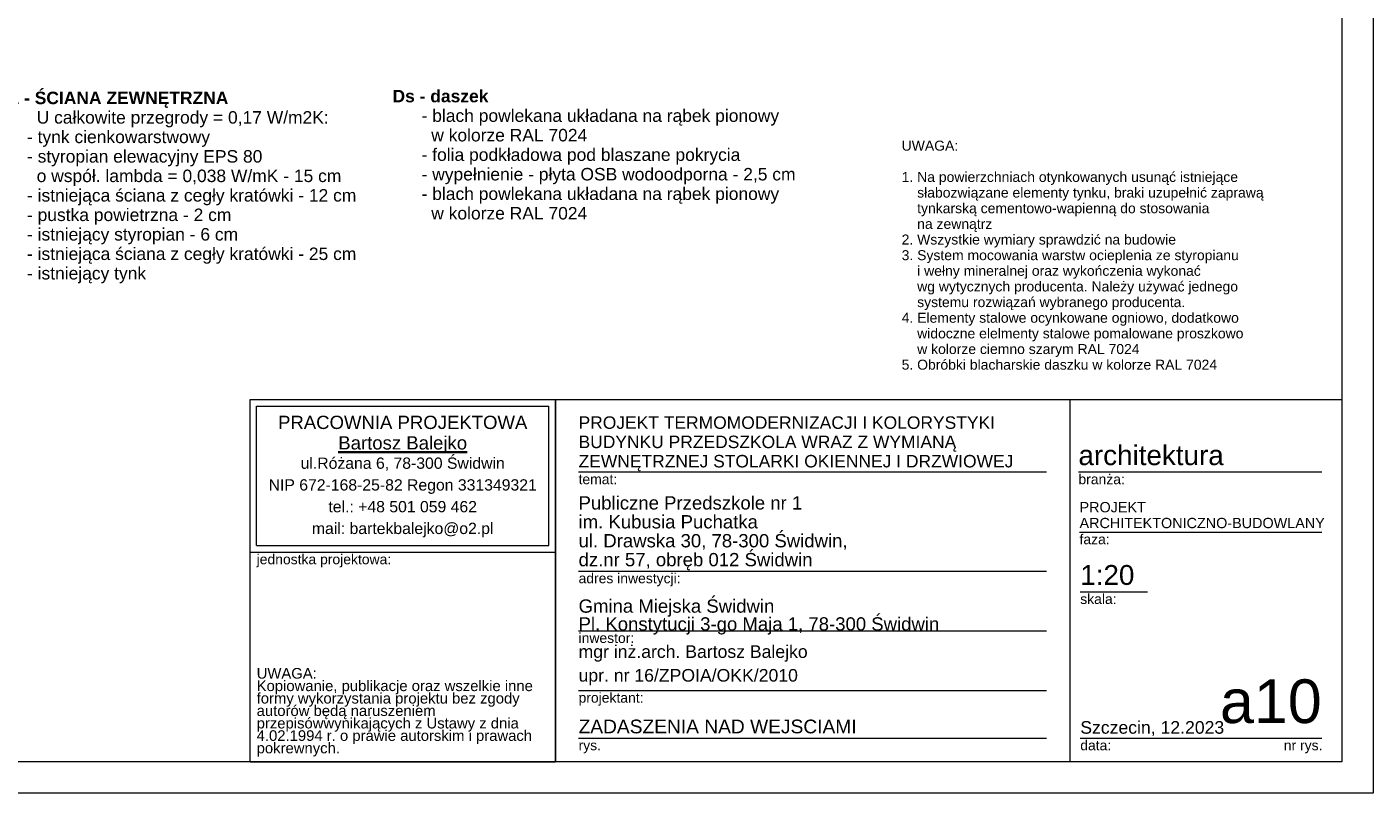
# Model space of a CAD drawing. Extents: x -72608 to -57388, y 19595 to 34464.
# Tile 7 of 12: x -67973 to -63658, y 28524 to 30981. Entities that reach past the tile are written whole.
import ezdxf

# ---------------------------------------------------------------- set-up
doc = ezdxf.new("R2010")
doc.units = 0
doc.header["$MEASUREMENT"] = 0
for name, color, linetype, lineweight in [('arch opisy_Nr_Pióra__21', 7, 'Continuous', 13), ('ARCH TABELA_Nr_Pióra__1', 7, 'Continuous', 25), ('ARCH TABELA_Nr_Pióra__21', 7, 'Continuous', 13), ('ARCH TABELA_Nr_Pióra__7', 7, 'Continuous', 35)]:
    doc.layers.add(name, color=color, linetype=linetype, lineweight=lineweight)
doc.styles.add('GENERATED_STYLE_1', font='arial.ttf')
doc.styles.add('GENERATED_STYLE_2', font='arial.ttf')
doc.styles.add('GENERATED_STYLE_4', font='arial.ttf')
doc.styles.add('GENERATED_STYLE_6', font='arial.ttf')
doc.styles.add('GENERATED_STYLE_7', font='arial.ttf')

msp = doc.modelspace()

# ---------------------------------------------------------------- linework, layer by layer
at = {"layer": 'ARCH TABELA_Nr_Pióra__21', "linetype": 'Continuous'}
for p, q in [((-63657.6, 34464.3), (-63657.6, 28524.3)), ((-63757.6, 34364.3), (-63757.6, 28624.3)), ((-67257.6, 29786.5), (-63757.6, 29786.5)), ((-67257.6, 29786.5), (-66278.9, 29786.5)), ((-67257.6, 28624.3), (-67257.6, 29786.5)), ((-67257.6, 29297.2), (-67257.6, 29786.5)), ((-66278.9, 29297.2), (-66278.9, 29786.5)), ((-66278.9, 29786.5), (-66278.9, 28624.3)), ((-64630, 29786.5), (-64630, 28624.3)), ((-63757.6, 29786.5), (-63757.6, 28624.3)), ((-67236.4, 29318.4), (-67236.4, 29765.3)), ((-67236.4, 29765.3), (-66300.2, 29765.3)), ((-66300.2, 29318.4), (-66300.2, 29765.3)), ((-66278.9, 28624.3), (-66278.9, 29706.5)), ((-66204.5, 29554), (-64704.8, 29554)), ((-64602.1, 29554), (-63822.2, 29554)), ((-64598.6, 29361.4), (-63822.2, 29361.4)), ((-67236.4, 29318.4), (-66300.2, 29318.4)), ((-67257.6, 29297.2), (-66278.9, 29297.2)), ((-66204.5, 29236.3), (-64704.8, 29236.3)), ((-64596.3, 29169.9), (-64380.3, 29169.9)), ((-66204.5, 29044.8), (-64704.8, 29044.8)), ((-66204.5, 28853.4), (-64704.8, 28853.4)), ((-66204.5, 28700.8), (-64704.8, 28700.8)), ((-64596.3, 28700.8), (-64139.9, 28700.8)), ((-64139.9, 28700.8), (-63822.2, 28700.8)), ((-63757.6, 28624.3), (-71445.6, 28624.3)), ((-67257.6, 28624.3), (-66278.9, 28624.3)), ((-63757.6, 28624.3), (-66278.9, 28624.3)), ((-63657.6, 28524.3), (-72045.6, 28524.3))]:
    msp.add_line(p, q, dxfattribs=at)

# ---------------------------------------------------------------- texts
at = {"layer": 'arch opisy_Nr_Pióra__21', "linetype": 'Continuous', "attachment_point": 7}
for s, insert, char_height, width, line_spacing_factor, style in [('\\A1;{\\fArial|b1|i0|c0|p38;S1 - ŚCIANA ZEWNĘTRZNA\\P\\fArial|b0|i0|c0|p38;        U całkowite przegrody = 0,17 W/m2K:\\P      - tynk cienkowarstwowy\\P      - styropian elewacyjny EPS 80 \\P        o współ. lambda = 0,038 W/mK - 15 cm  \\P      - istniejąca ściana z cegły kratówki - 12 cm\\P      - pustka powietrzna - 2 cm\\P      - istniejący styropian - 6 cm\\P      - istniejąca ściana z cegły kratówki - 25 cm\\P      - istniejący tynk}', (-68065.8, 30159), 40, 1945.71, 0.936923, 'GENERATED_STYLE_1'), ('\\A1;{\\fArial|b1|i0|c0|p38;Ds - daszek\\P\\fArial|b0|i0|c0|p38;      - blach powlekana układana na rąbek pionowy\\P        w kolorze RAL 7024\\P      - folia podkładowa pod blaszane pokrycia\\P      - wypełnienie - płyta OSB wodoodporna - 2,5 cm\\P      - blach powlekana układana na rąbek pionowy\\P        w kolorze RAL 7024}', (-66800.9, 30363), 40, 1945.71, 0.938863, 'GENERATED_STYLE_1'), ('{UWAGA:\\P\\P1. Na powierzchniach otynkowanych usunąć istniejące  \\P    słabozwiązane elementy tynku, braki uzupełnić zaprawą \\P    tynkarską cementowo-wapienną do stosowania \\P    na zewnątrz\\P2. Wszystkie wymiary sprawdzić na budowie\\P3. System mocowania warstw ocieplenia ze styropianu \\P    i wełny mineralnej oraz wykończenia wykonać \\P    wg wytycznych producenta. Należy używać jednego \\P    systemu rozwiązań wybranego producenta.\\P4. Elementy stalowe ocynkowane ogniowo, dodatkowo\\P    widoczne elelmenty stalowe pomalowane proszkowo\\P    w kolorze ciemno szarym RAL 7024\\P5. Obróbki blacharskie daszku w kolorze RAL 7024}', (-65168.8, 29881.5), 32, 1256, 0.940417, 'GENERATED_STYLE_7')]:
    msp.add_mtext(s, dxfattribs=dict(at, insert=insert, char_height=char_height, width=width, line_spacing_factor=line_spacing_factor, style=style))
at = {"layer": 'ARCH TABELA_Nr_Pióra__1', "linetype": 'Continuous', "insert": (-66204.5, 29556.4), "char_height": 40, "width": 1499.65, "attachment_point": 7, "line_spacing_factor": 0.927967, "style": 'GENERATED_STYLE_2'}
msp.add_mtext('{PROJEKT TERMOMODERNIZACJI I KOLORYSTYKI\\PBUDYNKU PRZEDSZKOLA WRAZ Z WYMIANĄ \\PZEWNĘTRZNEJ STOLARKI OKIENNEJ I DRZWIOWEJ }', dxfattribs=at)
at = {"layer": 'ARCH TABELA_Nr_Pióra__1', "linetype": 'Continuous', "char_height": 42.553, "attachment_point": 7, "style": 'GENERATED_STYLE_4'}
for s, insert, line_spacing_factor in [('{Publiczne Przedszkole nr 1\\Pim. Kubusia Puchatka\\Pul. Drawska 30, 78-300 Świdwin, \\Pdz.nr 57, obręb 012 Świdwin}', (-66204.5, 29238.7), 0.855122), ('{Gmina Miejska Świdwin\\PPl. Konstytucji 3-go Maja 1, 78-300 Świdwin}', (-66204.5, 29032.6), 0.807442)]:
    msp.add_mtext(s, dxfattribs=dict(at, insert=insert, line_spacing_factor=line_spacing_factor))
at = {"layer": 'ARCH TABELA_Nr_Pióra__1', "linetype": 'Continuous', "insert": (-66204.5, 28759.9), "char_height": 44, "attachment_point": 1, "style": 'GENERATED_STYLE_2'}
msp.add_mtext('{ZADASZENIA NAD WEJSCIAMI}', dxfattribs=at)
at = {"layer": 'ARCH TABELA_Nr_Pióra__7', "linetype": 'Continuous'}
for s, insert, char_height, attachment_point, line_spacing_factor, style in [('{PRACOWNIA PROJEKTOWA\\P\\LBartosz Balejko}', (-66768.3, 29734.3), 42.553, 2, 0.926719, 'GENERATED_STYLE_6'), ('{PROJEKT \\PARCHITEKTONICZNO-BUDOWLANY}', (-64598.6, 29457.6), 33, 1, 0.923713, 'GENERATED_STYLE_4')]:
    msp.add_mtext(s, dxfattribs=dict(at, insert=insert, char_height=char_height, attachment_point=attachment_point, line_spacing_factor=line_spacing_factor, style=style))
at = {"layer": 'ARCH TABELA_Nr_Pióra__7', "linetype": 'Continuous', "style": 'GENERATED_STYLE_4'}
for s, insert, char_height, width, attachment_point, line_spacing_factor in [('{ul.Różana 6, 78-300 Świdwin\\PNIP 672-168-25-82 Regon 331349321\\Ptel.: +48 501 059 462\\Pmail: bartekbalejko@o2.pl}', (-66768.3, 29600.3), 36.17, 1594.889, 2, 1.156383), ('{mgr inż.arch. Bartosz Balejko\\Pupr. nr 16/ZPOIA/OKK/2010}', (-66204.5, 28998.2), 40.426, 1801.989, 1, 1.128709), ('{UWAGA:\\PKopiowanie, publikacje oraz wszelkie inne formy wykorzystania projektu bez zgody autorów będą naruszeniem przepisówwynikających z Ustawy z dnia 4.02.1994 r. o prawie autorskim i prawach pokrewnych.}', (-67236.4, 28925.3), 34.0426, 896.682, 1, 0.703415)]:
    msp.add_mtext(s, dxfattribs=dict(at, insert=insert, char_height=char_height, width=width, attachment_point=attachment_point, line_spacing_factor=line_spacing_factor))
for s, insert, char_height, attachment_point in [('{architektura}', (-64602.1, 29639.7), 63.832, 1), ('{temat:}', (-66204.5, 29546.7), 31.92, 1), ('{branża:}', (-64602.1, 29546.7), 31.92, 1), ('{faza:}', (-64598.6, 29354.1), 31.92, 1), ('{jednostka projektowa:}', (-67236.4, 29289.9), 31.916, 1), ('{adres inwestycji:}', (-66204.5, 29229), 31.916, 1), ('{1:20}', (-64596.3, 29255.6), 63.83, 1), ('{skala:}', (-64596.3, 29162.6), 31.92, 1), ('{inwestor:}', (-66204.5, 29037.6), 31.916, 1), ('{a10}', (-63822.2, 28888.8), 140, 3), ('{projektant:}', (-66204.5, 28846.1), 31.916, 1), ('{Szczecin, 12.2023}', (-64596.3, 28755.1), 40.426, 1), ('{data:}', (-64596.3, 28693.5), 31.92, 1), ('{rys.}', (-66204.5, 28693.5), 31.92, 1), ('{nr rys.}', (-63943.8, 28693.5), 31.92, 1)]:
    msp.add_mtext(s, dxfattribs=dict(at, insert=insert, char_height=char_height, attachment_point=attachment_point))

doc.saveas('drawing.dxf')
